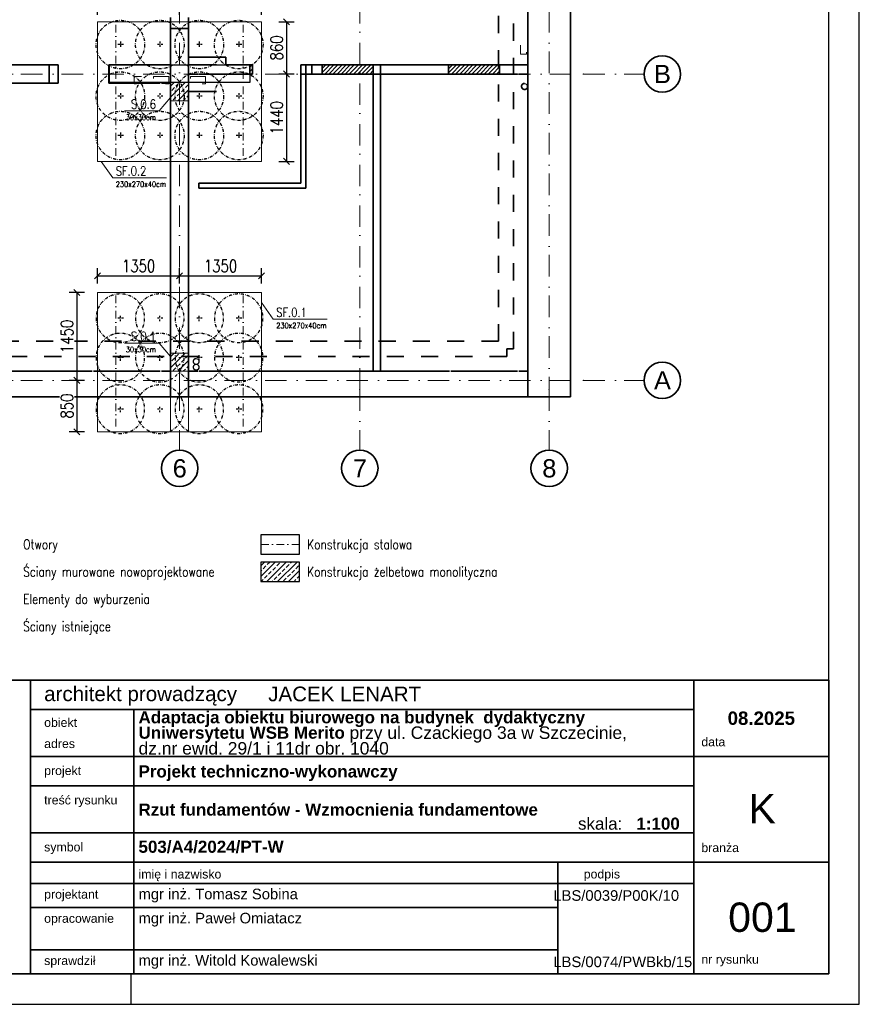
# Model space of a CAD drawing. Header units: millimetres. Extents: x -62590 to 46238, y 147773 to 522018.
# Tile 89 of 93: x 32404 to 46238, y 492318 to 508548. Entities that reach past the tile are written whole.
import ezdxf
from ezdxf.enums import TextEntityAlignment as Align

# ---------------------------------------------------------------- set-up
doc = ezdxf.new("R2010")
doc.units = ezdxf.units.MM
for name, pattern in [('CENTER', [4, 2, -0.9, 0.2, -0.9]), ('DASHDOT', [25.4, 12.7, -6.35, 0, -6.35]), ('Kropki i Kreski', [6.702778, 3.527778, -1.763889, 0, -1.411111]), ('Przerywana', [5.644444, 2.822222, -2.822222])]:
    doc.linetypes.add(name, pattern=pattern)
for name, color, linetype in [('!PB_Ramka', 7, 'Continuous'), ('!PB_Wyburzenia', 251, 'Do wyburzenia'), ('e-cad_cienkie', 1, 'Continuous'), ('e-cad_kontur', 2, 'Continuous'), ('e-cad_opisy', 7, 'Continuous'), ('e-cad_wymiary', 1, 'Continuous'), ('e-cad_wypelnienia', 254, 'Continuous'), ('Konstrukcja - Belki', 252, 'Continuous'), ('Konstrukcja - Siatka mod', 9, 'Continuous'), ('Konstrukcja - Słupy', 7, 'Continuous'), ('Konstrukcja - Ściany działowe', 7, 'Continuous'), ('Konstrukcja - Ściany nośne wew..P', 7, 'Continuous'), ('Konstrukcja - Ściany zewnętrzne', 7, 'Continuous'), ('PB_KONTUR', 2, 'Continuous'), ('PIONY INST', 252, 'Continuous')]:
    doc.layers.add(name, color=color, linetype=linetype)
doc.layers.add('JET800', color=133, linetype='CENTER', lineweight=25)
doc.layers.add('KONSTRUKCJA', color=3, linetype='Continuous', lineweight=0)
doc.styles.add('e-cad_1', font='simplex.shx', dxfattribs={"width": 0.8})
doc.styles.get("Standard").update_dxf_attribs({"font": 'arial.ttf'})
doc.styles.add('STYL_AUTOMATYCZNY_1', font='arialbd.ttf')
doc.styles.add('STYL_AUTOMATYCZNY_2', font='arial.ttf')
doc.linetypes.add('Do wyburzenia', pattern='A,1.7,["/",Standard,S=1,R=10,X=-0.195,Y=-0.57],-0.5,["",Standard,S=1,R=10,X=-0.195,Y=-0.57],1.7', length=3.9)
doc.dimstyles.new('e-cad_1_100_[mm]', dxfattribs={"dimscale": 100, "dimtxt": 2, "dimasz": 1, "dimexe": 1.25, "dimexo": 0.625, "dimtad": 1, "dimdec": 0, "dimrnd": 1, "dimzin": 1, "dimtxsty": 'e-cad_1', "dimblk": 'OBLIQUE', "dimcen": 2.5, "dimclrd": 8, "dimclre": 8, "dimclrt": 1, "dimadec": 0, "dimazin": 0, "dimtfac": 1, "dimtix": 1, "dimtmove": 1, "dimatfit": 3, "dimfxl": 1.25, "dimfxlon": 1, "dimtfill": 1, "dimarcsym": 0})
pattern_1 = [(45, (-22627.56, -458760.47), (-33.6759605, 33.6759605), [])]
pattern_2 = [(45, (0, 32200), (-89.80256, 89.80256), []), (45, (89.8, 32200), (-89.80256, 89.80256), [63.5, -31.75])]

# ---------------------------------------------------------------- blocks, each defined once
blk = doc.blocks.new('Rysunek_1_1 - ProBuild')
at = {"layer": 'e-cad_wypelnienia', "ltscale": 10}
h = blk.add_hatch(dxfattribs=at)
h.set_pattern_fill('ANSI31', color=256, scale=15, style=0)
h.set_pattern_definition(pattern_1)
h.paths.add_polyline_path([(19782, 4900), (19792, 4900), (19792, 5200), (19782, 5200)])
h = blk.add_hatch(dxfattribs=at)
h.set_pattern_fill('ANSI31', color=256, scale=15, style=0)
h.set_pattern_definition(pattern_1)
h.paths.add_polyline_path([(22110, 5050), (22150, 5050), (22150, 5200), (22110, 5200)])
h = blk.add_hatch(dxfattribs=at)
h.set_pattern_fill('ANSI31', color=256, scale=15, style=0)
h.set_pattern_definition(pattern_1)
h.paths.add_polyline_path([(23300, 5050), (24140, 5050), (24140, 5200), (23300, 5200)])
h = blk.add_hatch(dxfattribs=at)
h.set_pattern_fill('ANSI31', color=256, scale=15, style=0)
h.set_pattern_definition(pattern_1)
h.paths.add_polyline_path([(25380, 5050), (26220, 5050), (26220, 5200), (25380, 5200)])
at = {"layer": '!PB_Wyburzenia', "lineweight": 35, "ltscale": 40, "flags": 128}
for points in [[(20800, 5980), (20800, 5800)], [(21100, 5800), (21100, 5980)], [(18952, 5200), (18802, 5200)], [(18952, 5200), (18952, 4900)], [(22950, 5200), (22950, 3250)], [(22950, 5200), (23030, 5200)], [(23130, 5200), (22950, 5200)], [(22950, 5050), (22950, 5200)], [(23030, 3170), (23030, 5200)], [(24140, 5200), (24140, 2090)], [(24260, 5200), (24140, 5200)], [(24260, 2090), (24260, 5200)], [(22950, 5050), (23130, 5050)], [(18802, 4900), (18952, 4900)], [(22950, 3250), (21270, 3250)], [(21270, 3250), (21270, 3170)], [(21270, 3170), (22950, 3170)], [(23030, 3170), (22950, 3170)], [(24140, 2090), (24140, 150)], [(24260, 150), (24260, 2090)]]:
    blk.add_lwpolyline(points, dxfattribs=at)
at = {"color": 7, "linetype": 'Continuous', "lineweight": 35, "ltscale": 100, "flags": 128}
for points in [[(19792, 5200), (19782, 5200)], [(19782, 4900), (19782, 5200)], [(22150, 5200), (22110, 5200)], [(22150, 5200), (22150, 5050)], [(22110, 5050), (22150, 5050)], [(19782, 4900), (19792, 4900)]]:
    blk.add_lwpolyline(points, dxfattribs=at)
at = {"layer": 'e-cad_kontur', "ltscale": 10}
for points in [[(19782, 4900), (19792, 4900), (19792, 5200), (19782, 5200)], [(22110, 5050), (22150, 5050), (22150, 5200), (22110, 5200)], [(23300, 5050), (24140, 5050), (24140, 5200), (23300, 5200)], [(25380, 5050), (26220, 5050), (26220, 5200), (25380, 5200)]]:
    blk.add_lwpolyline(points, close=True, dxfattribs=at)
at = {"layer": 'e-cad_kontur', "linetype": 'Continuous', "lineweight": 35, "ltscale": 100, "flags": 128}
for points in [[(24140, 5200), (23300, 5200)], [(26220, 5200), (25380, 5200)], [(23300, 5050), (24140, 5050)], [(25380, 5050), (26220, 5050)]]:
    blk.add_lwpolyline(points, dxfattribs=at)
at = {"layer": 'Konstrukcja - Belki', "linetype": 'Przerywana', "lineweight": 35, "ltscale": 100}
for p, q in [((26205, 644), (26205, 7380)), ((26455, 519), (26455, 7380)), ((26205, 644), (15029, 644)), ((26455, 519), (26340, 519)), ((26340, 519), (26340, 394)), ((26340, 394), (15029, 394))]:
    blk.add_line(p, q, dxfattribs=at)
at = {"layer": 'Konstrukcja - Siatka mod', "linetype": 'Kropki i Kreski', "lineweight": 13, "ltscale": 100}
for p, q in [((20950, -150), (20950, 16815)), ((23920, -150), (23920, 16815)), ((27040, 16815), (27040, -150)), ((-3115, 5050), (27604, 5050)), ((27604, 5050), (28604, 5050)), ((-3115, 0), (27604, 0)), ((27604, 0), (28604, 0)), ((20950, -150), (20950, -1150)), ((23920, -150), (23920, -1150)), ((27040, -150), (27040, -1150))]:
    blk.add_line(p, q, dxfattribs=at)
at = {"layer": 'Konstrukcja - Siatka mod', "linetype": 'Continuous', "lineweight": 35, "ltscale": 100}
for centre in [(28904, 5050), (28904, 0), (20950, -1450), (23920, -1450), (27040, -1450)]:
    blk.add_circle(centre, 300, dxfattribs=at)
at = {"layer": 'Konstrukcja - Siatka mod', "color": 7, "linetype": 'Kropki i Kreski', "lineweight": 13, "ltscale": 100}
for p in [(27604, 5050), (27604, 5050), (27604, 0), (27604, 0), (20950, -150), (20950, -150), (23920, -150), (23920, -150), (27040, -150), (27040, -150)]:
    blk.add_point(p, dxfattribs=at)
at = {"layer": 'Konstrukcja - Słupy', "color": 252, "linetype": 'Continuous', "lineweight": 35, "ltscale": 100, "flags": 128}
for points in [[(21100, 4510), (21100, 4510), (21100, 4760)], [(20800, 400), (20800, 150)], [(21100, 150), (21100, 400)]]:
    blk.add_lwpolyline(points, dxfattribs=at)
at = {"layer": 'Konstrukcja - Ściany działowe', "color": 252, "linetype": 'Continuous', "lineweight": 35, "ltscale": 100}
for p, q in [((22110, 5200), (22110, 5050)), ((23130, 5200), (23167, 5200)), ((23130, 5200), (23130, 5085)), ((23300, 5200), (23300, 5050)), ((24140, 5200), (24140, 5050)), ((25380, 5200), (25380, 5050)), ((26220, 5200), (26220, 5050)), ((23130, 5085), (23130, 5050)), ((23130, 5050), (23167, 5050))]:
    blk.add_line(p, q, dxfattribs=at)
at = {"layer": 'Konstrukcja - Ściany działowe', "color": 252, "linetype": 'Continuous', "lineweight": 35, "ltscale": 100, "flags": 128}
for points in [[(22110, 5200), (21710, 5200)], [(23300, 5200), (23130, 5200)], [(25380, 5200), (24140, 5200)], [(26690, 5200), (26220, 5200)], [(26690, 5050), (26690, 5200)], [(21710, 5050), (22110, 5050)], [(23130, 5050), (23300, 5050)], [(24140, 5050), (25380, 5050)], [(26220, 5050), (26520, 5050)], [(26540, 5050), (26690, 5050)]]:
    blk.add_lwpolyline(points, dxfattribs=at)
at = {"layer": 'Konstrukcja - Ściany nośne wew..P', "color": 252, "linetype": 'Continuous', "lineweight": 35, "ltscale": 100}
for p, q in [((20800, 5800), (21100, 5800)), ((18802, 5200), (18765, 5200)), ((18802, 5200), (18802, 5085)), ((19792, 5200), (19792, 4900)), ((19792, 5200), (19819, 5200)), ((20800, 5200), (20800, 4900)), ((20800, 5200), (20800, 4900)), ((21100, 4900), (21100, 5200)), ((21100, 4900), (21100, 5200)), ((18802, 5085), (18802, 4900)), ((18802, 4900), (18765, 4900)), ((19792, 4900), (19819, 4900))]:
    blk.add_line(p, q, dxfattribs=at)
at = {"layer": 'Konstrukcja - Ściany nośne wew..P', "color": 252, "linetype": 'Continuous', "lineweight": 35, "ltscale": 100, "flags": 128}
for points in [[(20800, 5800), (20800, 5200)], [(21100, 5200), (21100, 5800)], [(18802, 5200), (17256, 5200)], [(20800, 5200), (19792, 5200)], [(21710, 5330), (21100, 5330)], [(21100, 5330), (21100, 5050)], [(21100, 4900), (21100, 5200)], [(21559, 5200), (21100, 5200)], [(21710, 5200), (21710, 5330)], [(21100, 5050), (21250, 5050)], [(21270, 5050), (21710, 5050)], [(18070, 4900), (18802, 4900)], [(19792, 4900), (20630, 4900)], [(20650, 4900), (20800, 4900)], [(20800, 4900), (20800, 400)], [(21100, 4760), (21559, 4760)], [(21100, 400), (21100, 4510)]]:
    blk.add_lwpolyline(points, dxfattribs=at)
at = {"layer": 'Konstrukcja - Ściany zewnętrzne', "color": 252, "linetype": 'Continuous', "lineweight": 35, "ltscale": 100}
for p, q in [((20800, 150), (20800, -270)), ((20800, 150), (20800, -270)), ((21100, -270), (21100, 150)), ((21100, -270), (21100, 150)), ((26690, -270), (26690, 150)), ((26690, -270), (26690, 150)), ((20800, -270), (21100, -270))]:
    blk.add_line(p, q, dxfattribs=at)
at = {"layer": 'Konstrukcja - Ściany zewnętrzne', "color": 252, "linetype": 'Continuous', "lineweight": 35, "ltscale": 100, "flags": 128}
for points in [[(27390, -270), (27390, 13050)], [(26690, 7380), (26690, 150)], [(27390, 350), (27390, -150)], [(19510, 150), (18070, 150)], [(20630, 150), (19530, 150)], [(20800, 150), (20650, 150)], [(21250, 150), (21100, 150)], [(25400, 150), (21270, 150)], [(26520, 150), (25420, 150)], [(26690, 150), (26540, 150)], [(14970, -270), (26690, -270)], [(27390, -270), (26690, -270)]]:
    blk.add_lwpolyline(points, dxfattribs=at)
at = {"layer": 'PIONY INST', "linetype": 'Przerywana', "lineweight": 20, "ltscale": 100, "flags": 128}
for points in [[(26565, 5525), (26565, 5375), (26665, 5375), (26665, 5525)], [(20321, 5010), (20201, 5010), (20201, 4890), (20321, 4890)], [(20772, 5010), (20522, 5010), (20522, 4890), (20772, 4890)], [(21380, 5010), (21130, 5010), (21130, 4890), (21380, 4890)]]:
    blk.add_lwpolyline(points, close=True, dxfattribs=at)
for points in [[(26635, 4900, 0.414214), (26580, 4845, 0.414214), (26635, 4790, 0.414214), (26690, 4845, 0.414214)], [(26635, 4890, -1), (26635, 4800, -1)], [(21224, 362, 0.414214), (21174, 312, 0.414214), (21224, 262, 0.414214), (21274, 312, 0.414214)], [(21224, 357, -1), (21224, 267, -1)], [(21224, 267, 0.414214), (21174, 217, 0.414214), (21224, 167, 0.414214), (21274, 217, 0.414214)], [(21224, 262, -1), (21224, 172, -1)]]:
    blk.add_lwpolyline(points, format="xyb", close=True, dxfattribs=at)
at = {"layer": 'Konstrukcja - Siatka mod', "color": 7, "linetype": 'Continuous', "lineweight": 13, "char_height": 300, "attachment_point": 1, "style": 'e-cad_1'}
for s, insert in [('\\A1;{\\pql;\\pt0;\\fArial|b0|i0|c238|p0;\\W1.000000;B}', (28767, 5200)), ('\\A1;{\\pql;\\pt0;\\fArial|b0|i0|c238|p0;\\W1.000000;A}', (28767, 150)), ('\\A1;{\\pql;\\pt0;\\fArial|b0|i0|c238|p0;\\W1.000000;6}', (20836, -1300)), ('\\A1;{\\pql;\\pt0;\\fArial|b0|i0|c238|p0;\\W1.000000;8}', (26926, -1300)), ('\\A1;{\\pql;\\pt0;\\fArial|b0|i0|c238|p0;\\W1.000000;7}', (23806, -1300))]:
    blk.add_mtext(s, dxfattribs=dict(at, insert=insert))
blk = doc.blocks.new('Opis - Stopy fundamentowe')
at = {"layer": 'e-cad_opisy', "color": 0, "ltscale": 0.04, "style": 'e-cad_1', "width": 0.8}
for tag, p, height, flags in [('SF - NAZWA', (0.5, 0.5), 3, 8), ('SF - PRZEKRÓJ', (0.5, -3), 2, 4)]:
    blk.add_attdef(tag, p, '', height=height, dxfattribs=dict(at, flags=flags))
blk = doc.blocks.new('*U4')
at = {"layer": 'e-cad_opisy', "color": 8, "ltscale": 0.4}
for points in [[(0, 0), (450, 0), (450, 297), (25, 297), (25, 297), (0, 297), (0, 0)], [(330, 0), (330, 5)]]:
    blk.add_lwpolyline(points, dxfattribs=at)
at = {"layer": 'e-cad_opisy', "color": 3, "ltscale": 0.4}
blk.add_lwpolyline([(30, 5), (445, 5), (445, 292), (30, 292), (30, 5)], dxfattribs=at)
blk = doc.blocks.new('JET800')
at = {"layer": 'JET800', "color": 0, "linetype": 'CENTER', "ltscale": 15}
for points in [[(-50, 0), (50, 0)], [(0, 50), (0, -50)]]:
    blk.add_lwpolyline(points, dxfattribs=at)
at = {"layer": 'JET800', "color": 0, "linetype": 'CENTER', "ltscale": 25}
blk.add_circle((0, 0), 400, dxfattribs=at)
blk = doc.blocks.new('_Oblique')
at = {"color": 0, "linetype": 'ByBlock', "lineweight": -2}
blk.add_line((-0.5, -0.5), (0.5, 0.5), dxfattribs=at)
blk = doc.blocks.new('*D429')
at = {"layer": 'Defpoints', "color": 0, "ltscale": 40}
for p in [(35038, 508752), (33688, 508513), (35038, 508513)]:
    blk.add_point(p, dxfattribs=at)
at = {"layer": 'e-cad_wymiary', "color": 8, "linetype": 'ByBlock', "lineweight": -2, "ltscale": 40}
for p, q in [((33688, 508627), (33688, 508877)), ((35038, 508627), (35038, 508877)), ((33688, 508752), (35038, 508752))]:
    blk.add_line(p, q, dxfattribs=at)
at = {"layer": 'e-cad_wymiary', "color": 8, "lineweight": -2, "ltscale": 40, "xscale": 100, "yscale": 100, "zscale": 100, "rotation": 180}
blk.add_blockref('_Oblique', (33688, 508752), dxfattribs=at)
at = {"layer": 'e-cad_wymiary', "color": 8, "lineweight": -2, "ltscale": 40, "xscale": 100, "yscale": 100, "zscale": 100}
blk.add_blockref('_Oblique', (35038, 508752), dxfattribs=at)
at = {"layer": 'e-cad_wymiary', "color": 1, "ltscale": 40, "insert": (34363, 508915), "char_height": 200, "attachment_point": 5, "style": 'e-cad_1', "bg_fill": 3, "box_fill_scale": 1.1, "bg_fill_color": 257, "bg_fill_transparency": 0}
blk.add_mtext('1350', dxfattribs=at)
blk = doc.blocks.new('*D430')
at = {"layer": 'Defpoints', "color": 0, "ltscale": 40}
for p in [(36388, 508752), (35038, 508513), (36388, 508513)]:
    blk.add_point(p, dxfattribs=at)
at = {"layer": 'e-cad_wymiary', "color": 8, "linetype": 'ByBlock', "lineweight": -2, "ltscale": 40}
for p, q in [((35038, 508627), (35038, 508877)), ((36388, 508627), (36388, 508877)), ((35038, 508752), (36388, 508752))]:
    blk.add_line(p, q, dxfattribs=at)
at = {"layer": 'e-cad_wymiary', "color": 8, "lineweight": -2, "ltscale": 40, "xscale": 100, "yscale": 100, "zscale": 100, "rotation": 180}
blk.add_blockref('_Oblique', (35038, 508752), dxfattribs=at)
at = {"layer": 'e-cad_wymiary', "color": 8, "lineweight": -2, "ltscale": 40, "xscale": 100, "yscale": 100, "zscale": 100}
blk.add_blockref('_Oblique', (36388, 508752), dxfattribs=at)
at = {"layer": 'e-cad_wymiary', "color": 1, "ltscale": 40, "insert": (35713, 508915), "char_height": 200, "attachment_point": 5, "style": 'e-cad_1', "bg_fill": 3, "box_fill_scale": 1.1, "bg_fill_color": 257, "bg_fill_transparency": 0}
blk.add_mtext('1350', dxfattribs=at)
blk = doc.blocks.new('*D431')
at = {"layer": 'Defpoints', "color": 0, "ltscale": 40}
for p in [(36388, 508513), (36388, 507653), (36801, 507653)]:
    blk.add_point(p, dxfattribs=at)
at = {"layer": 'e-cad_wymiary', "color": 8, "linetype": 'ByBlock', "lineweight": -2, "ltscale": 40}
for p, q in [((36676, 508513), (36926, 508513)), ((36801, 508513), (36801, 507653)), ((36676, 507653), (36926, 507653))]:
    blk.add_line(p, q, dxfattribs=at)
at = {"layer": 'e-cad_wymiary', "color": 8, "lineweight": -2, "ltscale": 40, "xscale": 100, "yscale": 100, "zscale": 100}
for p, rotation in [((36801, 508513), 90), ((36801, 507653), 270)]:
    blk.add_blockref('_Oblique', p, dxfattribs=dict(at, rotation=rotation))
at = {"layer": 'e-cad_wymiary', "color": 1, "ltscale": 40, "insert": (36638, 508083), "char_height": 200, "attachment_point": 5, "rotation": 90, "style": 'e-cad_1', "bg_fill": 3, "box_fill_scale": 1.1, "bg_fill_color": 257, "bg_fill_transparency": 0}
blk.add_mtext('860', dxfattribs=at)
blk = doc.blocks.new('*D432')
at = {"layer": 'Defpoints', "color": 0, "ltscale": 40}
for p in [(36388, 507653), (36388, 506213), (36801, 506213)]:
    blk.add_point(p, dxfattribs=at)
at = {"layer": 'e-cad_wymiary', "color": 8, "linetype": 'ByBlock', "lineweight": -2, "ltscale": 40}
for p, q in [((36676, 507653), (36926, 507653)), ((36801, 507653), (36801, 506213)), ((36676, 506213), (36926, 506213))]:
    blk.add_line(p, q, dxfattribs=at)
at = {"layer": 'e-cad_wymiary', "color": 8, "lineweight": -2, "ltscale": 40, "xscale": 100, "yscale": 100, "zscale": 100}
for p, rotation in [((36801, 507653), 90), ((36801, 506213), 270)]:
    blk.add_blockref('_Oblique', p, dxfattribs=dict(at, rotation=rotation))
at = {"layer": 'e-cad_wymiary', "color": 1, "ltscale": 40, "insert": (36638, 506933), "char_height": 200, "attachment_point": 5, "rotation": 90, "style": 'e-cad_1', "bg_fill": 3, "box_fill_scale": 1.1, "bg_fill_color": 257, "bg_fill_transparency": 0}
blk.add_mtext('1440', dxfattribs=at)
blk = doc.blocks.new('*D433')
at = {"layer": 'Defpoints', "color": 0, "ltscale": 40}
for p in [(35038, 504325), (33688, 504053), (35038, 504053)]:
    blk.add_point(p, dxfattribs=at)
at = {"layer": 'e-cad_wymiary', "color": 8, "linetype": 'ByBlock', "lineweight": -2, "ltscale": 40}
for p, q in [((33688, 504200), (33688, 504450)), ((35038, 504200), (35038, 504450)), ((33688, 504325), (35038, 504325))]:
    blk.add_line(p, q, dxfattribs=at)
at = {"layer": 'e-cad_wymiary', "color": 8, "lineweight": -2, "ltscale": 40, "xscale": 100, "yscale": 100, "zscale": 100, "rotation": 180}
blk.add_blockref('_Oblique', (33688, 504325), dxfattribs=at)
at = {"layer": 'e-cad_wymiary', "color": 8, "lineweight": -2, "ltscale": 40, "xscale": 100, "yscale": 100, "zscale": 100}
blk.add_blockref('_Oblique', (35038, 504325), dxfattribs=at)
at = {"layer": 'e-cad_wymiary', "color": 1, "ltscale": 40, "insert": (34363, 504488), "char_height": 200, "attachment_point": 5, "style": 'e-cad_1', "bg_fill": 3, "box_fill_scale": 1.1, "bg_fill_color": 257, "bg_fill_transparency": 0}
blk.add_mtext('1350', dxfattribs=at)
blk = doc.blocks.new('*D434')
at = {"layer": 'Defpoints', "color": 0, "ltscale": 40}
for p in [(36388, 504325), (35038, 504053), (36388, 504053)]:
    blk.add_point(p, dxfattribs=at)
at = {"layer": 'e-cad_wymiary', "color": 8, "linetype": 'ByBlock', "lineweight": -2, "ltscale": 40}
for p, q in [((35038, 504200), (35038, 504450)), ((36388, 504200), (36388, 504450)), ((35038, 504325), (36388, 504325))]:
    blk.add_line(p, q, dxfattribs=at)
at = {"layer": 'e-cad_wymiary', "color": 8, "lineweight": -2, "ltscale": 40, "xscale": 100, "yscale": 100, "zscale": 100, "rotation": 180}
blk.add_blockref('_Oblique', (35038, 504325), dxfattribs=at)
at = {"layer": 'e-cad_wymiary', "color": 8, "lineweight": -2, "ltscale": 40, "xscale": 100, "yscale": 100, "zscale": 100}
blk.add_blockref('_Oblique', (36388, 504325), dxfattribs=at)
at = {"layer": 'e-cad_wymiary', "color": 1, "ltscale": 40, "insert": (35713, 504488), "char_height": 200, "attachment_point": 5, "style": 'e-cad_1', "bg_fill": 3, "box_fill_scale": 1.1, "bg_fill_color": 257, "bg_fill_transparency": 0}
blk.add_mtext('1350', dxfattribs=at)
blk = doc.blocks.new('*D435')
at = {"layer": 'Defpoints', "color": 0, "ltscale": 40}
for p in [(33688, 504053), (33345, 502603), (33688, 502603)]:
    blk.add_point(p, dxfattribs=at)
at = {"layer": 'e-cad_wymiary', "color": 8, "linetype": 'ByBlock', "lineweight": -2, "ltscale": 40}
for p, q in [((33470, 504053), (33220, 504053)), ((33345, 504053), (33345, 502603)), ((33470, 502603), (33220, 502603))]:
    blk.add_line(p, q, dxfattribs=at)
at = {"layer": 'e-cad_wymiary', "color": 8, "lineweight": -2, "ltscale": 40, "xscale": 100, "yscale": 100, "zscale": 100}
for p, rotation in [((33345, 504053), 90), ((33345, 502603), 270)]:
    blk.add_blockref('_Oblique', p, dxfattribs=dict(at, rotation=rotation))
at = {"layer": 'e-cad_wymiary', "color": 1, "ltscale": 40, "insert": (33183, 503328), "char_height": 200, "attachment_point": 5, "rotation": 90, "style": 'e-cad_1', "bg_fill": 3, "box_fill_scale": 1.1, "bg_fill_color": 257, "bg_fill_transparency": 0}
blk.add_mtext('1450', dxfattribs=at)
blk = doc.blocks.new('*D436')
at = {"layer": 'Defpoints', "color": 0, "ltscale": 40}
for p in [(33688, 502603), (33345, 501753), (33688, 501753)]:
    blk.add_point(p, dxfattribs=at)
at = {"layer": 'e-cad_wymiary', "color": 8, "linetype": 'ByBlock', "lineweight": -2, "ltscale": 40}
for p, q in [((33470, 502603), (33220, 502603)), ((33345, 502603), (33345, 501753)), ((33470, 501753), (33220, 501753))]:
    blk.add_line(p, q, dxfattribs=at)
at = {"layer": 'e-cad_wymiary', "color": 8, "lineweight": -2, "ltscale": 40, "xscale": 100, "yscale": 100, "zscale": 100}
for p, rotation in [((33345, 502603), 90), ((33345, 501753), 270)]:
    blk.add_blockref('_Oblique', p, dxfattribs=dict(at, rotation=rotation))
at = {"layer": 'e-cad_wymiary', "color": 1, "ltscale": 40, "insert": (33183, 502178), "char_height": 200, "attachment_point": 5, "rotation": 90, "style": 'e-cad_1', "bg_fill": 3, "box_fill_scale": 1.1, "bg_fill_color": 257, "bg_fill_transparency": 0}
blk.add_mtext('850', dxfattribs=at)

msp = doc.modelspace()

# ---------------------------------------------------------------- hatches: boundary and pattern name
at = {"layer": 'e-cad_wypelnienia', "linetype": 'Continuous', "lineweight": 0}
h = msp.add_hatch(dxfattribs=at)
h.set_pattern_fill('ANSI33', color=256, scale=20)
h.set_pattern_definition([(45, (0, 32350), (-89.80256, 89.80256), []), (45, (89.8, 32350), (-89.80256, 89.80256), [63.5, -31.75])])
h.paths.add_polyline_path([(34888, 507212.7), (34888, 507512.7), (35188, 507512.7), (35188, 507212.7)])
h = msp.add_hatch(dxfattribs=at)
h.set_pattern_fill('ANSI33', color=256, scale=20)
h.set_pattern_definition(pattern_2)
h.paths.add_polyline_path([(34888, 502752.7), (34888, 503052.7), (35188, 503052.7), (35188, 502752.7)])
h = msp.add_hatch(dxfattribs=at)
h.set_pattern_fill('ANSI33', color=256, scale=20)
h.set_pattern_definition(pattern_2)
h.paths.add_polyline_path([(34888, 502752.7), (34888, 503052.7), (35188, 503052.7), (35188, 502752.7)])
h = msp.add_hatch(dxfattribs=at)
h.set_pattern_fill('ANSI33', color=256, scale=20)
h.set_pattern_definition([(45, (0, 32300), (-89.80256, 89.80256), []), (45, (89.8, 32300), (-89.80256, 89.80256), [63.5, -31.75])])
h.paths.add_polyline_path([(36374.8, 499288.2), (37014.8, 499288.2), (37014.8, 499608.2), (36374.8, 499608.2)])

# ---------------------------------------------------------------- linework, layer by layer
at = {"layer": 'e-cad_cienkie', "color": 2, "linetype": 'ByBlock', "ltscale": 40}
msp.add_lwpolyline([(33879.8, 507802.7), (36198, 507802.7), (36198, 507512.7), (33879.8, 507512.7)], close=True, dxfattribs=at)
at = {"layer": 'e-cad_cienkie', "lineweight": 18}
for points in [[(34129.8, 507043.2), (34699.7, 507043.2), (34888, 507262.7)], [(34825.2, 505940.8), (33936.4, 505940.8), (33743.8, 506212.7)], [(37469.4, 503611.4), (36580.6, 503611.4), (36388, 503883.4)], [(34129.8, 503216.8), (34699.7, 503216.8), (34888, 502997.2)]]:
    msp.add_lwpolyline(points, dxfattribs=at)
at = {"layer": 'e-cad_kontur', "color": 3, "linetype": 'Continuous', "lineweight": 35}
for p, q in [((27738, 497662.4), (45738, 497662.4)), ((28513.5, 497662.4), (45470.3, 497662.4)), ((32583.4, 492817.6), (32583.4, 497662.4)), ((43509.4, 492817.6), (43509.4, 497662.4)), ((45738, 492817.6), (45738, 497662.4)), ((32583.4, 497177.9), (43509.4, 497177.9)), ((34286.8, 492817.6), (34286.8, 497177.9)), ((32583.4, 496402.7), (45738, 496402.7)), ((32583.4, 495918.2), (43509.4, 495918.2)), ((32583.4, 495143.1), (43509.4, 495143.1)), ((32583.4, 494658.6), (45738, 494658.6)), ((41271.5, 492817.6), (41271.5, 494658.6)), ((41271.5, 492817.6), (41271.5, 494658.6)), ((32583.4, 494308.9), (43509.4, 494308.9)), ((34286.8, 494308.9), (41303.8, 494308.9)), ((34286.8, 494308.9), (41271.5, 494308.9)), ((34286.8, 493911.2), (41271.5, 493911.2)), ((32583.4, 493215.8), (41271.5, 493215.8)), ((34286.8, 493215.8), (41271.5, 493215.8)), ((27738, 492817.6), (45738, 492817.6)), ((34286.8, 492817.6), (41303.8, 492817.6)), ((36178.5, 492817.6), (41806.8, 492817.6))]:
    msp.add_line(p, q, dxfattribs=at)
msp.add_lwpolyline([(34286.8, 493911.2), (32583.4, 493911.2)], dxfattribs=at)
at = {"layer": 'KONSTRUKCJA', "linetype": 'DASHDOT', "lineweight": 0, "ltscale": 10}
for p, q in [((33988.1, 508462.7), (33988.1, 506262.7)), ((36088.1, 508462.7), (36088.1, 506262.7)), ((33988, 504002.7), (33988, 501802.7)), ((36088, 504002.7), (36088, 501802.7))]:
    msp.add_line(p, q, dxfattribs=at)
at = {"layer": 'KONSTRUKCJA', "color": 2, "linetype": 'Continuous', "lineweight": 0}
for points in [[(33688.1, 506212.7), (36388.1, 506212.7), (36388.1, 508512.7), (33688.1, 508512.7)], [(34888, 508512.7), (35188, 508512.7), (35188, 506212.7), (34888, 506212.7)], [(34888, 507212.7), (35188, 507212.7), (35188, 507512.7), (34888, 507512.7)], [(34888.1, 507212.7), (35188.1, 507212.7), (35188.1, 507512.7), (34888.1, 507512.7)], [(33688, 504052.7), (36388, 504052.7), (36388, 501752.7), (33688, 501752.7)], [(34888, 504052.7), (35188, 504052.7), (35188, 501752.7), (34888, 501752.7)], [(34888, 502752.7), (35188, 502752.7), (35188, 503052.7), (34888, 503052.7)], [(34888, 502752.7), (35188, 502752.7), (35188, 503052.7), (34888, 503052.7)]]:
    msp.add_lwpolyline(points, close=True, dxfattribs=at)
at = {"layer": 'KONSTRUKCJA', "linetype": 'DASHDOT', "lineweight": 0, "ltscale": 10}
msp.add_lwpolyline([(37014.8, 499898.2), (36374.8, 499898.2)], dxfattribs=at)
at = {"layer": 'PB_KONTUR', "ltscale": 20}
for points in [[(36374.8, 499738.2), (37014.8, 499738.2), (37014.8, 500058.2), (36374.8, 500058.2)], [(36374.8, 499288.2), (37014.8, 499288.2), (37014.8, 499608.2), (36374.8, 499608.2)]]:
    msp.add_lwpolyline(points, close=True, dxfattribs=at)

# ---------------------------------------------------------------- block references
at = {"layer": '!PB_Ramka', "xscale": 100, "yscale": 100, "zscale": 100}
msp.add_blockref('*U4', (1238, 492317.6), dxfattribs=at)
at = {"layer": 'e-cad_cienkie', "ltscale": 10}
msp.add_blockref('Rysunek_1_1 - ProBuild', (14088, 502602.7), dxfattribs=at)
at = {"layer": 'e-cad_wymiary', "ltscale": 40}
ref = msp.add_blockref('Opis - Stopy fundamentowe', (34699.7, 507043.2), dxfattribs=dict(at, xscale=-50, yscale=50, zscale=50, rotation=359.9999999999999))
ref.add_attrib('SF - NAZWA', 'S.0.6', dxfattribs={"layer": 'e-cad_opisy', "ltscale": 40, "height": 150, "style": 'e-cad_1', "width": 0.8, "flags": 8}).set_placement((34649.7, 507079.9), align=Align.RIGHT)
ref.add_attrib('SF - PRZEKRÓJ', '30x30cm', dxfattribs={"layer": 'e-cad_opisy', "ltscale": 40, "height": 90, "style": 'e-cad_1', "width": 0.8, "flags": 4}).set_placement((34649.7, 506893.2), align=Align.RIGHT)
ref = msp.add_blockref('Opis - Stopy fundamentowe', (33936.4, 505940.8), dxfattribs=dict(at, xscale=-50, yscale=50, zscale=50))
ref.add_attrib('SF - NAZWA', 'SF.0.2', (33986.4, 505977.5), dxfattribs={"layer": 'e-cad_opisy', "ltscale": 40, "height": 150, "style": 'e-cad_1', "width": 0.8, "flags": 8})
ref.add_attrib('SF - PRZEKRÓJ', '230x270x40cm', (33986.4, 505790.8), dxfattribs={"layer": 'e-cad_opisy', "ltscale": 40, "height": 90, "style": 'e-cad_1', "width": 0.8, "flags": 4})
ref = msp.add_blockref('Opis - Stopy fundamentowe', (36580.6, 503611.4), dxfattribs=dict(at, xscale=-50, yscale=50, zscale=50))
ref.add_attrib('SF - NAZWA', 'SF.0.1', (36630.6, 503648.1), dxfattribs={"layer": 'e-cad_opisy', "ltscale": 40, "height": 150, "style": 'e-cad_1', "width": 0.8, "flags": 8})
ref.add_attrib('SF - PRZEKRÓJ', '230x270x40cm', (36630.6, 503461.4), dxfattribs={"layer": 'e-cad_opisy', "ltscale": 40, "height": 90, "style": 'e-cad_1', "width": 0.8, "flags": 4})
ref = msp.add_blockref('Opis - Stopy fundamentowe', (34699.7, 503216.8), dxfattribs=dict(at, xscale=-50, yscale=50, zscale=50, rotation=359.9999999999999))
ref.add_attrib('SF - NAZWA', 'S.0.1', dxfattribs={"layer": 'e-cad_opisy', "ltscale": 40, "height": 150, "style": 'e-cad_1', "width": 0.8, "flags": 8}).set_placement((34649.7, 503253.4), align=Align.RIGHT)
ref.add_attrib('SF - PRZEKRÓJ', '30x30cm', dxfattribs={"layer": 'e-cad_opisy', "ltscale": 40, "height": 90, "style": 'e-cad_1', "width": 0.8, "flags": 4}).set_placement((34649.7, 503066.8), align=Align.RIGHT)
at = {"layer": 'JET800', "color": 9, "ltscale": 5, "rotation": 270}
for p in [(34063.1, 508138.1), (34713.1, 508138.1), (35363.1, 508138.1), (36013.1, 508138.1), (34063.1, 507288.1), (34713.1, 507288.1), (35363.1, 507288.1), (36013.1, 507288.1), (34063.1, 506638.1), (34713.1, 506638.1), (35363.1, 506638.1), (36013.1, 506638.1)]:
    msp.add_blockref('JET800', p, dxfattribs=at)
at = {"layer": 'JET800', "color": 9, "ltscale": 5, "xscale": -1, "rotation": 270}
for p in [(34063, 503627.3), (34713, 503627.3), (35363, 503627.3), (36013, 503627.3), (34063, 502977.3), (34713, 502977.3), (35363, 502977.3), (36013, 502977.3), (34063, 502127.3), (34713, 502127.3), (35363, 502127.3), (36013, 502127.3)]:
    msp.add_blockref('JET800', p, dxfattribs=at)

# ---------------------------------------------------------------- texts
at = {"color": 7, "linetype": 'Continuous', "lineweight": 35}
for s, insert, char_height, attachment_point, style in [('\\A1;{\\pql;\\fArial|b0|i0|c238|p0;\\W1.000000;architekt prowadzący}', (32807, 497399.2), 242.239, 4, 'STYL_AUTOMATYCZNY_1'), ('\\A1;{\\pql;\\fArial|b0|i0|c238|p0;\\W1.000000;JACEK LENART}', (36498.6, 497432.1), 242.239, 4, 'STYL_AUTOMATYCZNY_1'), ('\\A1;{\\pql;\\fArial|b0|i0|c238|p0;\\W1.000000;obiekt}', (32807, 496962.2), 145.344, 4, 'STYL_AUTOMATYCZNY_1'), ('\\A1;{\\pql;\\fArial|b0|i0|c238|p0;\\W1.000000;adres}', (32807, 496613.4), 145.344, 4, 'STYL_AUTOMATYCZNY_1'), ('\\A1;{\\pql;\\fArial|b0|i0|c238|p0;\\W1.000000;data}', (43635.4, 496642.4), 145.344, 4, 'STYL_AUTOMATYCZNY_1'), ('\\A1;{\\pql;\\fArial|b0|i0|c238|p0;\\W1.000000;projekt}', (32807, 496147.9), 145.344, 4, 'STYL_AUTOMATYCZNY_1'), ('\\A1;{\\pql;\\fArial|b0|i0|c238|p0;\\W1.000000;treść rysunku}', (32807, 495663.4), 145.344, 4, 'STYL_AUTOMATYCZNY_1'), ('\\pxqc;{\\A1;\\fArial|b0|i0|c238|p0;K}', (44637.5, 495541.4), 484.479, 5, 'STYL_AUTOMATYCZNY_1'), ('\\pxql;{\\A1;\\fArial|b1|i0|c238|p0;Rzut fundamentów - Wzmocnienia fundamentowe}', (34361.8, 495525.7), 200, 4, 'STYL_AUTOMATYCZNY_2'), ('\\pxql;{\\A1;\\fArial|b0|i0|c238|p0;skala:   \\fArial|b1|i0|c238|p0;1:100}', (41603.1, 495294.4), 200, 4, 'STYL_AUTOMATYCZNY_1'), ('\\A1;{\\pql;\\fArial|b0|i0|c238|p0;\\W1.000000;symbol}', (32807, 494888.2), 145.344, 4, 'STYL_AUTOMATYCZNY_1'), ('\\A1;{\\pql;\\fArial|b0|i0|c238|p0;\\W1.000000;branża}', (43635.4, 494898.3), 145.344, 4, 'STYL_AUTOMATYCZNY_1'), ('\\A1;{\\pql;\\fArial|b0|i0|c238|p0;\\W1.000000;imię i nazwisko}', (34361.8, 494441.6), 145.344, 4, 'STYL_AUTOMATYCZNY_1'), ('\\A1;{\\pql;\\fArial|b0|i0|c238|p0;\\W1.000000;podpis}', (41697.5, 494442.8), 145.344, 4, 'STYL_AUTOMATYCZNY_1'), ('\\pxql;{\\A1;\\fArial|b0|i0|c238|p0;mgr inż. Tomasz Sobina}', (34361.8, 494110), 174.412, 4, 'STYL_AUTOMATYCZNY_1'), ('\\pxql;{\\A1;\\fArial|b0|i0|c238|p0;projektant}', (32807, 494110), 145.344, 4, 'STYL_AUTOMATYCZNY_1'), ('\\pxqr;{\\A1;\\fArial|b0|i0|c238|p0;LBS/0039/P00K/10}', (41196.5, 494110), 174.412, 4, 'STYL_AUTOMATYCZNY_1'), ('\\pxqc;{\\A1;\\fArial|b0|i0|c238|p0;001}', (44641.6, 493749.7), 484.479, 5, 'STYL_AUTOMATYCZNY_1'), ('\\pxql;{\\A1;\\fArial|b0|i0|c238|p0;opracowanie}', (32807, 493712.4), 145.344, 4, 'STYL_AUTOMATYCZNY_1'), ('\\pxql;{\\A1;\\fArial|b0|i0|c238|p0;mgr inż. Paweł Omiatacz}', (34361.8, 493712.4), 174.412, 4, 'STYL_AUTOMATYCZNY_1'), ('\\pxql;{\\A1;\\fArial|b0|i0|c238|p0;sprawdził}', (32807, 493016.4), 145.344, 4, 'STYL_AUTOMATYCZNY_1'), ('\\pxql;{\\A1;\\fArial|b0|i0|c238|p0;mgr inż. Witold Kowalewski}', (34361.8, 493016.4), 174.412, 4, 'STYL_AUTOMATYCZNY_1'), ('\\pxqr;{\\A1;\\fArial|b0|i0|c238|p0;LBS/0074/PWBkb/15}', (41196.5, 493016.4), 174.412, 4, 'STYL_AUTOMATYCZNY_1'), ('\\A1;{\\pql;\\fArial|b0|i0|c238|p0;\\W1.000000;nr rysunku}', (43635.4, 493037.5), 145.344, 4, 'STYL_AUTOMATYCZNY_1')]:
    msp.add_mtext(s, dxfattribs=dict(at, insert=insert, char_height=char_height, attachment_point=attachment_point, style=style))
at = {"color": 7, "linetype": 'Continuous', "lineweight": 13, "insert": (34361.8, 496790.3), "char_height": 200, "width": 8799.924, "attachment_point": 4, "line_spacing_factor": 0.751632, "style": 'STYL_AUTOMATYCZNY_2'}
msp.add_mtext('\\A1;{\\pql;\\fArial|b1|i0|c238|p0;\\W1.000000;Adaptacja obiektu biurowego na budynek  dydaktyczny Uniwersytetu WSB Merito\\fArial|b0|i0|c238|p0;\\W1.000000; \\fArial|b0|i0|c238|p0;\\H1.029412x;\\W1.000000;przy ul. Czackiego 3a w Szczecinie,\\P\\pql;\\fArial|b0|i0|c238|p0;\\W1.000000;dz.nr ewid. 29/1 i 11dr obr. 1040}', dxfattribs=at)
at = {"color": 7, "linetype": 'Continuous', "lineweight": 13, "style": 'STYL_AUTOMATYCZNY_2'}
for s, insert, char_height, attachment_point in [('\\pxqc;{\\A1;\\fArial|b1|i0|c238|p0;08.2025}', (44623.7, 497032.5), 220, 5), ('\\pxql;{\\A1;\\fArial|b1|i0|c238|p0;Projekt techniczno-wykonawczy}', (34361.8, 496126.7), 200, 4), ('\\pxql;{\\A1;\\fArial|b1|i0|c238|p0;503/A4/2024/PT-W}', (34361.8, 494911.8), 200, 4)]:
    msp.add_mtext(s, dxfattribs=dict(at, insert=insert, char_height=char_height, attachment_point=attachment_point))
at = {"layer": 'e-cad_opisy', "ltscale": 20, "style": 'e-cad_1', "width": 0.8}
for s, p in [('Otwory', (32461.5, 499898.2)), ('Konstrukcja stalowa', (37139.8, 499898.2)), ('Ściany murowane nowoprojektowane', (32461.5, 499448.2)), ('Konstrukcja żelbetowa monolityczna', (37139.8, 499448.2)), ('Elementy do wyburzenia', (32461.5, 498998.2)), ('Ściany istniejące', (32461.5, 498548.2))]:
    msp.add_text(s, height=160, dxfattribs=at).set_placement(p, align=Align.MIDDLE_LEFT)

# ---------------------------------------------------------------- next in the draw order: dimensions: what is measured, and where the dimension line sits
at = {"layer": 'e-cad_wymiary', "linetype": 'ByBlock', "ltscale": 40}
for base, p1, p2, picture, middle in [((35038.1, 508752.4), (33688.1, 508512.7), (35038.1, 508512.7), '*D429', (34363.1, 508914.9)), ((35038, 504325.4), (33688, 504052.7), (35038, 504052.7), '*D433', (34363, 504487.9))]:
    dim = msp.add_linear_dim(base=base, p1=p1, p2=p2, dimstyle='e-cad_1_100_[mm]', dxfattribs=at)
    dim.commit()
    dim.dimension.update_dxf_attribs({"geometry": picture, "text_midpoint": middle})

# ---------------------------------------------------------------- next in the draw order: dimensions: what is measured, and where the dimension line sits
for base, p1, p2, picture, middle in [((36388.1, 508752.4), (35038.1, 508512.7), (36388.1, 508512.7), '*D430', (35713.1, 508914.9)), ((36388, 504325.4), (35038, 504052.7), (36388, 504052.7), '*D434', (35713, 504487.9))]:
    dim = msp.add_linear_dim(base=base, p1=p1, p2=p2, dimstyle='e-cad_1_100_[mm]', dxfattribs=at)
    dim.commit()
    dim.dimension.update_dxf_attribs({"geometry": picture, "text_midpoint": middle})
dim = msp.add_linear_dim(base=(33345.4, 502602.7), p1=(33688, 504052.7), p2=(33688, 502602.7), angle=90, dimstyle='e-cad_1_100_[mm]', dxfattribs=at)
dim.commit()
dim.dimension.update_dxf_attribs({"geometry": '*D435', "text_midpoint": (33182.9, 503327.7)})

# ---------------------------------------------------------------- next in the draw order: dimensions: what is measured, and where the dimension line sits
for base, p1, p2, picture, middle in [((36800.7, 507652.7), (36388.1, 508512.7), (36388.1, 507652.7), '*D431', (36638.2, 508082.7)), ((33345.4, 501752.7), (33688, 502602.7), (33688, 501752.7), '*D436', (33182.9, 502177.7))]:
    dim = msp.add_linear_dim(base=base, p1=p1, p2=p2, angle=90, dimstyle='e-cad_1_100_[mm]', dxfattribs=at)
    dim.commit()
    dim.dimension.update_dxf_attribs({"geometry": picture, "text_midpoint": middle})

# ---------------------------------------------------------------- next in the draw order: dimensions: what is measured, and where the dimension line sits
dim = msp.add_linear_dim(base=(36800.7, 506212.7), p1=(36388.1, 507652.7), p2=(36388.1, 506212.7), angle=90, dimstyle='e-cad_1_100_[mm]', dxfattribs=at)
dim.commit()
dim.dimension.update_dxf_attribs({"geometry": '*D432', "text_midpoint": (36638.2, 506932.7)})

doc.saveas('drawing.dxf')
